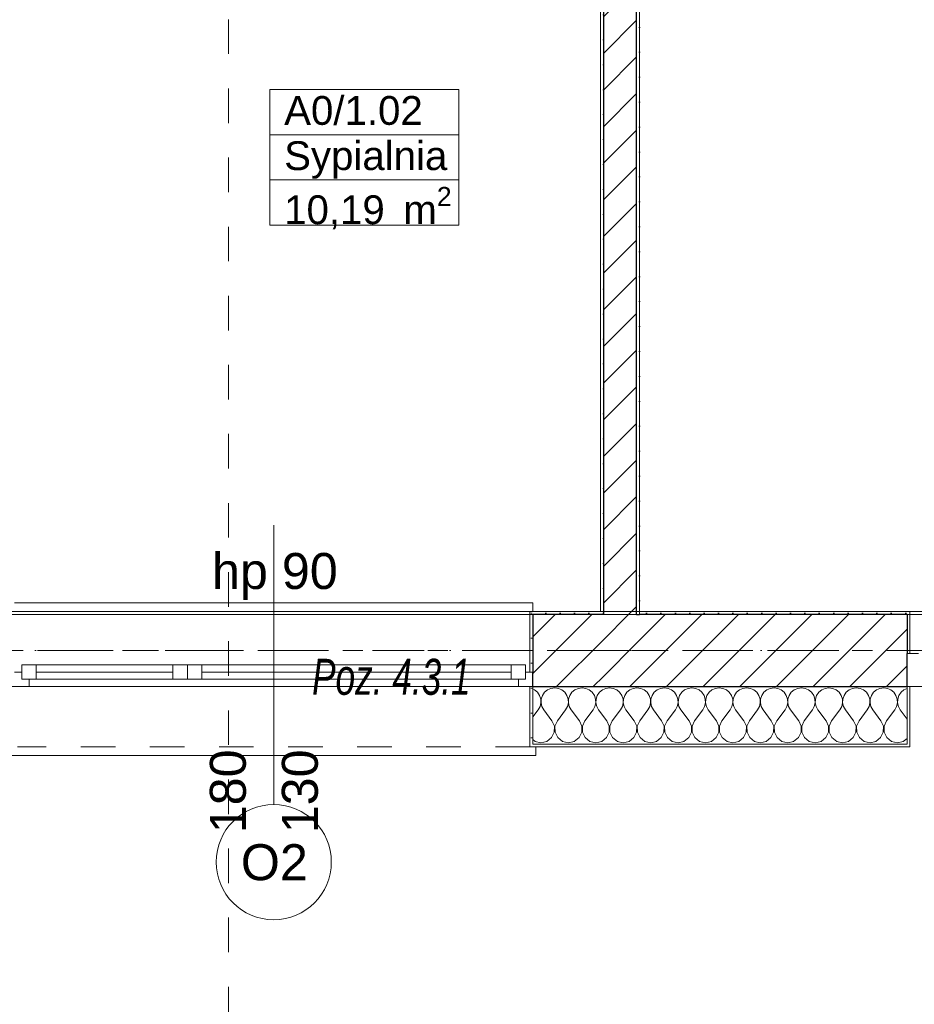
# Model space of a CAD drawing. Header units: millimetres. Extents: x -52968 to 399385, y -141133 to 110561.
# Tile 23 of 146: x 72523 to 75630, y -118272 to -114852. Entities that reach past the tile are written whole.
import ezdxf

# ---------------------------------------------------------------- set-up
doc = ezdxf.new("R2010")
doc.units = ezdxf.units.MM
for name, pattern in [('SIM-Wegliniec-21.07.2025-Parter$0$Kropki i Kreski', [360, 180, -90, 0, -90]), ('SIM-Wegliniec-21.07.2025-Parter$0$Przerywana', [240, 120, -120]), ('SIM-Wegliniec-21.07.2025-Parter$0$Przerywana długa', [390, 250, -140]), ('SIM-Wegliniec-21.07.2025-Parter$0$Przerywana podwójnie', [295, 125, -50, 70, -50])]:
    doc.linetypes.add(name, pattern=pattern)
doc.layers.add('_xref', color=250, linetype='Continuous')
for name, color, linetype, lineweight in [('SIM-Wegliniec-21.07.2025-Parter$0$A-Przekroje-PB_Nr_pióra__5', 250, 'Continuous', 0), ('SIM-Wegliniec-21.07.2025-Parter$0$Nowe_A-Balkony_Nr_pióra__89', 250, 'Continuous', 0), ('SIM-Wegliniec-21.07.2025-Parter$0$Nowe_A-Belki-Wieniec_Nr_pióra__69', 250, 'Continuous', 0), ('SIM-Wegliniec-21.07.2025-Parter$0$Nowe_A-Belki-Wieniec_Nr_pióra__90', 250, 'Continuous', 0), ('SIM-Wegliniec-21.07.2025-Parter$0$Nowe_A-Konstrukcja Opis_Nr_pióra__58', 250, 'Continuous', 0), ('SIM-Wegliniec-21.07.2025-Parter$0$Nowe_A-Osi_Nr_pióra__20', 250, 'Continuous', 0), ('SIM-Wegliniec-21.07.2025-Parter$0$Nowe_A-Posadzki_Nr_pióra__89', 250, 'Continuous', 0), ('SIM-Wegliniec-21.07.2025-Parter$0$Nowe_A-Płyta-Grunt_Nr_pióra__89', 250, 'Continuous', 0), ('SIM-Wegliniec-21.07.2025-Parter$0$Nowe_A-Strefy-Parter_Nr_pióra__94', 250, 'Continuous', 0), ('SIM-Wegliniec-21.07.2025-Parter$0$Nowe_A-Ściany-Działowe', 250, 'Continuous', 0), ('SIM-Wegliniec-21.07.2025-Parter$0$Nowe_A-Ściany-Działowe_Nr_pióra__27', 250, 'Continuous', 0), ('SIM-Wegliniec-21.07.2025-Parter$0$Nowe_A-Ściany-Działowe_Nr_pióra__47', 250, 'Continuous', 0), ('SIM-Wegliniec-21.07.2025-Parter$0$Nowe_A-Ściany-Zewnętrzne', 250, 'Continuous', 0), ('SIM-Wegliniec-21.07.2025-Parter$0$Nowe_A-Ściany-Zewnętrzne_Nr_pióra__174', 250, 'Continuous', 0), ('SIM-Wegliniec-21.07.2025-Parter$0$Nowe_A-Ściany-Zewnętrzne_Nr_pióra__27', 250, 'Continuous', 0), ('SIM-Wegliniec-21.07.2025-Parter$0$Nowe_A-Ściany-Zewnętrzne_Nr_pióra__47', 250, 'Continuous', 0), ('SIM-Wegliniec-21.07.2025-Parter$0$Nowe_A-Ściany-Zewnętrzne_Nr_pióra__67', 250, 'Continuous', 0), ('SIM-Wegliniec-21.07.2025-Parter$0$Nowe_Drzwi Archicad_Nr_pióra__23', 250, 'Continuous', 0), ('SIM-Wegliniec-21.07.2025-Parter$0$Nowe_Drzwi Archicad_Nr_pióra__27', 250, 'Continuous', 0), ('SIM-Wegliniec-21.07.2025-Parter$0$Nowe_Drzwi Archicad_Nr_pióra__47', 250, 'Continuous', 0), ('SIM-Wegliniec-21.07.2025-Parter$0$Nowe_Metryczki pomieszczeń Archicada_Nr_pióra__6', 250, 'Continuous', 0), ('SIM-Wegliniec-21.07.2025-Parter$0$Nowe_Okna Archicada_Nr_pióra__23', 250, 'Continuous', 0), ('SIM-Wegliniec-21.07.2025-Parter$0$Nowe_Okna Archicada_Nr_pióra__27', 250, 'Continuous', 0), ('SIM-Wegliniec-21.07.2025-Parter$0$Nowe_Okna Archicada_Nr_pióra__3', 250, 'Continuous', 0), ('SIM-Wegliniec-21.07.2025-Parter$0$Nowe_Okna Archicada_Nr_pióra__47', 250, 'Continuous', 0), ('SIM-Wegliniec-21.07.2025-Parter$0$Nowe_Znaczniki okien Archicada_Nr_pióra__2', 250, 'Continuous', 0), ('SIM-Wegliniec-21.07.2025-Parter$0$Nowe_Znaczniki okien Archicada_Nr_pióra__45', 250, 'Continuous', 0), ('SIM-Wegliniec-21.07.2025-Parter$0$Nowe_Znaczniki okien Archicada_Nr_pióra__7', 250, 'Continuous', 0)]:
    doc.layers.add(name, color=color, linetype=linetype, lineweight=lineweight)
doc.styles.add('SIM-Wegliniec-21.07.2025-Parter$0$STYL_AUTOMATYCZNY_1', font='arial.ttf')
doc.styles.add('SIM-Wegliniec-21.07.2025-Parter$0$STYL_AUTOMATYCZNY_2', font='arial.ttf')
doc.styles.add('SIM-Wegliniec-21.07.2025-Parter$0$STYL_AUTOMATYCZNY_6', font='arial.ttf', dxfattribs={"width": 0.7})
pattern_1 = [(0, (0, 0), (0, 86.60254), [0, -50]), (0, (25, 43.3), (0, 86.60254), [0, -50])]
pattern_2 = [(45, (0, 0), (-63.63961, 63.63961), [])]

# ---------------------------------------------------------------- blocks, each defined once
blk = doc.blocks.new('SIM-Wegliniec-21.07.2025-Parter')
at = {"layer": 'SIM-Wegliniec-21.07.2025-Parter$0$Nowe_A-Ściany-Działowe', "linetype": 'Continuous', "lineweight": 0}
h = blk.add_hatch(dxfattribs=at)
h.set_pattern_fill('Tynk', color=256, style=0, pattern_type=2)
h.set_pattern_definition(pattern_1)
h.paths.add_polyline_path([(74540.1, -116907.6), (74550.1, -116907.6), (74550.1, -114476.8), (74540.1, -114476.8)])
h = blk.add_hatch(dxfattribs=at)
h.set_pattern_fill('Bloczki_ceramiczne', color=256, style=0, pattern_type=2)
h.set_pattern_definition(pattern_2)
h.paths.add_polyline_path([(74550.1, -114476.8), (74550.1, -116907.6), (74665.1, -116907.6), (74665.1, -114476.8)])
h = blk.add_hatch(dxfattribs=at)
h.set_pattern_fill('Tynk', color=256, style=0, pattern_type=2)
h.set_pattern_definition(pattern_1)
h.paths.add_polyline_path([(74665.1, -116907.6), (74675.1, -116907.6), (74675.1, -114476.8), (74665.1, -114476.8)])
h = blk.add_hatch(dxfattribs=at)
h.set_pattern_fill('Bloczki_ceramiczne', color=256, style=0, pattern_type=2)
h.set_pattern_definition(pattern_2)
h.paths.add_polyline_path([(74665.1, -116907.6), (74550.1, -116907.6), (74550.1, -116917.6), (74665.1, -116917.6)])
at = {"layer": 'SIM-Wegliniec-21.07.2025-Parter$0$Nowe_A-Ściany-Działowe', "linetype": 'Continuous', "lineweight": 0, "true_color": 0x000000}
h = blk.add_hatch(dxfattribs=at)
h.set_pattern_fill('Tynk', color=18, style=0, pattern_type=2)
h.set_pattern_definition(pattern_1)
h.paths.add_polyline_path([(74675.1, -116907.6), (74665.1, -116907.6), (74665.1, -116917.6), (74675.1, -116917.6)])
at = {"layer": 'SIM-Wegliniec-21.07.2025-Parter$0$Nowe_A-Ściany-Zewnętrzne', "linetype": 'Continuous', "lineweight": 0}
h = blk.add_hatch(dxfattribs=at)
h.set_pattern_fill('Tynk', color=256, style=0, pattern_type=2)
h.set_pattern_definition(pattern_1)
h.paths.add_polyline_path([(74295, -116907.6), (74295, -117117.6), (74305, -117117.6), (74305, -116917.6), (74305, -116907.6)])
h = blk.add_hatch(dxfattribs=at)
h.set_pattern_fill('Tynk', color=256, style=0, pattern_type=2)
h.set_pattern_definition(pattern_1)
h.paths.add_polyline_path([(74540.1, -116907.6), (74305, -116907.6), (74305, -116917.6), (74540.1, -116917.6)])
h = blk.add_hatch(dxfattribs=at)
h.set_pattern_fill('Bloczki_ceramiczne', color=256, style=0, pattern_type=2)
h.set_pattern_definition(pattern_2)
h.paths.add_polyline_path([(74550.1, -116917.6), (74305, -116917.6), (74305, -117117.6), (74305, -117167.6), (74550.1, -117167.6)])
h = blk.add_hatch(dxfattribs=at)
h.set_pattern_fill('Tynk', color=256, style=0, pattern_type=2)
h.set_pattern_definition(pattern_1)
h.paths.add_polyline_path([(74550.1, -116907.6), (74540.1, -116907.6), (74540.1, -116917.6), (74550.1, -116917.6)])
h = blk.add_hatch(dxfattribs=at)
h.set_pattern_fill('Bloczki_ceramiczne', color=256, style=0, pattern_type=2)
h.set_pattern_definition(pattern_2)
h.paths.add_polyline_path([(74665.1, -116917.6), (74550.1, -116917.6), (74550.1, -117167.6), (74665.1, -117167.6)])
h = blk.add_hatch(dxfattribs=at)
h.set_pattern_fill('Bloczki_ceramiczne', color=256, style=0, pattern_type=2)
h.set_pattern_definition(pattern_2)
h.paths.add_polyline_path([(74665.1, -116917.6), (74665.1, -117167.6), (75605.1, -117167.6), (75605.1, -117052.6), (75605.1, -116917.6)])
h = blk.add_hatch(dxfattribs=at)
h.set_pattern_fill('Tynk', color=256, style=0, pattern_type=2)
h.set_pattern_definition(pattern_1)
h.paths.add_polyline_path([(75605.1, -116907.6), (74675.1, -116907.6), (74675.1, -116917.6), (75605.1, -116917.6)])
at = {"layer": 'SIM-Wegliniec-21.07.2025-Parter$0$Nowe_A-Ściany-Zewnętrzne', "linetype": 'Continuous', "lineweight": 0, "true_color": 0x000000}
h = blk.add_hatch(dxfattribs=at)
h.set_pattern_fill('Tynk', color=18, style=0, pattern_type=2)
h.set_pattern_definition(pattern_1)
h.paths.add_polyline_path([(75615.1, -116907.6), (75605.1, -116907.6), (75605.1, -116917.6), (75605.1, -117052.6), (75615.1, -117052.6)])
at = {"layer": 'SIM-Wegliniec-21.07.2025-Parter$0$Nowe_A-Ściany-Zewnętrzne', "linetype": 'Continuous', "lineweight": 0}
h = blk.add_hatch(dxfattribs=at)
h.set_pattern_fill('Tynk', color=256, style=0, pattern_type=2)
h.set_pattern_definition(pattern_1)
h.paths.add_polyline_path([(74305, -117377.6), (74305, -117367.6), (74305, -117167.6), (74295, -117167.6), (74295, -117377.6)])
at = {"layer": 'SIM-Wegliniec-21.07.2025-Parter$0$Nowe_A-Ściany-Zewnętrzne', "linetype": 'Continuous', "lineweight": 0, "true_color": 0x000000}
h = blk.add_hatch(dxfattribs=at)
h.set_pattern_fill('Tynk', color=18, style=0, pattern_type=2)
h.set_pattern_definition(pattern_1)
h.paths.add_polyline_path([(75605.1, -117377.6), (75615.1, -117377.6), (75615.1, -117167.6), (75605.1, -117167.6), (75605.1, -117367.6)])
h = blk.add_hatch(dxfattribs=at)
h.set_pattern_fill('Tynk', color=18, style=0, pattern_type=2)
h.set_pattern_definition(pattern_1)
h.paths.add_polyline_path([(75605.1, -117367.6), (74305, -117367.6), (74305, -117377.6), (75605.1, -117377.6)])
at = {"layer": 'SIM-Wegliniec-21.07.2025-Parter$0$A-Przekroje-PB_Nr_pióra__5', "linetype": 'SIM-Wegliniec-21.07.2025-Parter$0$Przerywana', "lineweight": 13}
blk.add_line((73248, -94450.6), (73248, -119323.8), dxfattribs=at)
at = {"layer": 'SIM-Wegliniec-21.07.2025-Parter$0$Nowe_A-Balkony_Nr_pióra__89', "linetype": 'Continuous', "lineweight": 13, "flags": 128}
blk.add_lwpolyline([(91030.1, -117167.6), (91030.1, -118877.6), (64980.1, -118877.6), (64980.1, -117167.6)], close=True, dxfattribs=at)
at = {"layer": 'SIM-Wegliniec-21.07.2025-Parter$0$Nowe_A-Belki-Wieniec_Nr_pióra__69', "linetype": 'SIM-Wegliniec-21.07.2025-Parter$0$Kropki i Kreski', "lineweight": 13}
blk.add_line((65105.1, -117042.6), (90905.1, -117042.6), dxfattribs=at)
at = {"layer": 'SIM-Wegliniec-21.07.2025-Parter$0$Nowe_A-Belki-Wieniec_Nr_pióra__90', "linetype": 'SIM-Wegliniec-21.07.2025-Parter$0$Przerywana długa', "lineweight": 13}
for p, q in [((72130.1, -116917.6), (77880.1, -116917.6)), ((64980.1, -117167.6), (91030.1, -117167.6))]:
    blk.add_line(p, q, dxfattribs=at)
at = {"layer": 'SIM-Wegliniec-21.07.2025-Parter$0$Nowe_A-Osi_Nr_pióra__20', "linetype": 'SIM-Wegliniec-21.07.2025-Parter$0$Przerywana podwójnie', "lineweight": 13}
blk.add_line((63144.7, -117042.6), (90961.9, -117042.6), dxfattribs=at)
at = {"layer": 'SIM-Wegliniec-21.07.2025-Parter$0$Nowe_A-Posadzki_Nr_pióra__89', "linetype": 'Continuous', "lineweight": 13, "flags": 128}
blk.add_lwpolyline([(72130.1, -116907.6), (84130.1, -116907.6), (84130.1, -109417.6), (72130.1, -109417.6), (72130.1, -109667.6), (74550.1, -109667.6), (74550.1, -112537.6), (72130.1, -112537.6), (72130.1, -109667.6)], close=True, dxfattribs=at)
at = {"layer": 'SIM-Wegliniec-21.07.2025-Parter$0$Nowe_A-Płyta-Grunt_Nr_pióra__89', "linetype": 'Continuous', "lineweight": 13, "flags": 128}
blk.add_lwpolyline([(65230.1, -116917.6), (90780.1, -116917.6), (90780.1, -99167.6), (65230.1, -99167.6)], close=True, dxfattribs=at)
at = {"layer": 'SIM-Wegliniec-21.07.2025-Parter$0$Nowe_A-Strefy-Parter_Nr_pióra__94', "linetype": 'Continuous', "lineweight": 13, "flags": 128}
for points in [[(74675.1, -111822.6), (74675.1, -113241.8), (74675.1, -113376.8), (74675.1, -116907.6), (77870.1, -116907.6), (77870.1, -113092.6), (77270, -113092.6), (77270, -112957.6), (77870, -112957.6), (77870.1, -110102.6), (77064.8, -110102.6), (77064.8, -109677.6), (74675.1, -109677.6), (74675.1, -111687.6)], [(74540.1, -112662.6), (72140.1, -112662.6), (72140.1, -116907.6), (74540.1, -116907.6)]]:
    blk.add_lwpolyline(points, close=True, dxfattribs=at)
at = {"layer": 'SIM-Wegliniec-21.07.2025-Parter$0$Nowe_A-Ściany-Działowe_Nr_pióra__27', "linetype": 'Continuous', "lineweight": 25}
for p, q in [((74550.1, -114476.8), (74550.1, -116907.6)), ((74665.1, -116907.6), (74665.1, -114476.8))]:
    blk.add_line(p, q, dxfattribs=at)
at = {"layer": 'SIM-Wegliniec-21.07.2025-Parter$0$Nowe_A-Ściany-Działowe_Nr_pióra__47', "linetype": 'Continuous', "lineweight": 15, "flags": 128}
for points in [[(74540.1, -114476.8), (74540.1, -116907.6)], [(74675.1, -116907.6), (74675.1, -114476.8)]]:
    blk.add_lwpolyline(points, dxfattribs=at)
at = {"layer": 'SIM-Wegliniec-21.07.2025-Parter$0$Nowe_A-Ściany-Zewnętrzne_Nr_pióra__174', "linetype": 'Continuous', "lineweight": 5}
for p, q in [((74310.7, -117179.5), (74305, -117177)), ((74320.9, -117187.9), (74310.7, -117179.5)), ((74328.3, -117198.7), (74320.9, -117187.9)), ((74332.5, -117211.1), (74328.3, -117198.7)), ((74338.4, -117198.7), (74334.2, -117211.1)), ((74345.8, -117187.9), (74338.4, -117198.7)), ((74355.9, -117179.5), (74345.8, -117187.9)), ((74367.9, -117174.2), (74355.9, -117179.5)), ((74381, -117172.4), (74367.9, -117174.2)), ((74394, -117174.2), (74381, -117172.4)), ((74406, -117179.5), (74394, -117174.2)), ((74416.1, -117187.9), (74406, -117179.5)), ((74423.5, -117198.7), (74416.1, -117187.9)), ((74427.7, -117211.1), (74423.5, -117198.7)), ((74433.6, -117198.7), (74429.4, -117211.1)), ((74441, -117187.9), (74433.6, -117198.7)), ((74451.2, -117179.5), (74441, -117187.9)), ((74463.2, -117174.2), (74451.2, -117179.5)), ((74476.2, -117172.4), (74463.2, -117174.2)), ((74489.2, -117174.2), (74476.2, -117172.4)), ((74501.2, -117179.5), (74489.2, -117174.2)), ((74511.3, -117187.9), (74501.2, -117179.5)), ((74518.8, -117198.7), (74511.3, -117187.9)), ((74523, -117211.1), (74518.8, -117198.7)), ((74528.8, -117198.7), (74524.6, -117211.1)), ((74536.3, -117187.9), (74528.8, -117198.7)), ((74546.4, -117179.5), (74536.3, -117187.9)), ((74558.4, -117174.2), (74546.4, -117179.5)), ((74571.4, -117172.4), (74558.4, -117174.2)), ((74584.4, -117174.2), (74571.4, -117172.4)), ((74596.5, -117179.5), (74584.4, -117174.2)), ((74606.6, -117187.9), (74596.5, -117179.5)), ((74614, -117198.7), (74606.6, -117187.9)), ((74618.2, -117211.1), (74614, -117198.7)), ((74624.1, -117198.7), (74619.9, -117211.1)), ((74631.5, -117187.9), (74624.1, -117198.7)), ((74641.6, -117179.5), (74631.5, -117187.9)), ((74653.7, -117174.2), (74641.6, -117179.5)), ((74666.7, -117172.4), (74653.7, -117174.2)), ((74679.7, -117174.2), (74666.7, -117172.4)), ((74691.7, -117179.5), (74679.7, -117174.2)), ((74701.8, -117187.9), (74691.7, -117179.5)), ((74709.3, -117198.7), (74701.8, -117187.9)), ((74713.5, -117211.1), (74709.3, -117198.7)), ((74719.3, -117198.7), (74715.1, -117211.1)), ((74726.8, -117187.9), (74719.3, -117198.7)), ((74736.9, -117179.5), (74726.8, -117187.9)), ((74748.9, -117174.2), (74736.9, -117179.5)), ((74761.9, -117172.4), (74748.9, -117174.2)), ((74774.9, -117174.2), (74761.9, -117172.4)), ((74786.9, -117179.5), (74774.9, -117174.2)), ((74797.1, -117187.9), (74786.9, -117179.5)), ((74804.5, -117198.7), (74797.1, -117187.9)), ((74808.7, -117211.1), (74804.5, -117198.7)), ((74814.6, -117198.7), (74810.4, -117211.1)), ((74822, -117187.9), (74814.6, -117198.7)), ((74832.1, -117179.5), (74822, -117187.9)), ((74844.1, -117174.2), (74832.1, -117179.5)), ((74857.1, -117172.4), (74844.1, -117174.2)), ((74870.2, -117174.2), (74857.1, -117172.4)), ((74882.2, -117179.5), (74870.2, -117174.2)), ((74892.3, -117187.9), (74882.2, -117179.5)), ((74899.7, -117198.7), (74892.3, -117187.9)), ((74903.9, -117211.1), (74899.7, -117198.7)), ((74909.8, -117198.7), (74905.6, -117211.1)), ((74917.2, -117187.9), (74909.8, -117198.7)), ((74927.3, -117179.5), (74917.2, -117187.9)), ((74939.4, -117174.2), (74927.3, -117179.5)), ((74952.4, -117172.4), (74939.4, -117174.2)), ((74965.4, -117174.2), (74952.4, -117172.4)), ((74977.4, -117179.5), (74965.4, -117174.2)), ((74987.5, -117187.9), (74977.4, -117179.5)), ((74995, -117198.7), (74987.5, -117187.9)), ((74999.2, -117211.1), (74995, -117198.7)), ((75005, -117198.7), (75000.8, -117211.1)), ((75012.5, -117187.9), (75005, -117198.7)), ((75022.6, -117179.5), (75012.5, -117187.9)), ((75034.6, -117174.2), (75022.6, -117179.5)), ((75047.6, -117172.4), (75034.6, -117174.2)), ((75060.6, -117174.2), (75047.6, -117172.4)), ((75072.7, -117179.5), (75060.6, -117174.2)), ((75082.8, -117187.9), (75072.7, -117179.5)), ((75090.2, -117198.7), (75082.8, -117187.9)), ((75094.4, -117211.1), (75090.2, -117198.7)), ((75100.3, -117198.7), (75096.1, -117211.1)), ((75107.7, -117187.9), (75100.3, -117198.7)), ((75117.8, -117179.5), (75107.7, -117187.9)), ((75129.8, -117174.2), (75117.8, -117179.5)), ((75142.9, -117172.4), (75129.8, -117174.2)), ((75155.9, -117174.2), (75142.9, -117172.4)), ((75167.9, -117179.5), (75155.9, -117174.2)), ((75178, -117187.9), (75167.9, -117179.5)), ((75185.4, -117198.7), (75178, -117187.9)), ((75189.6, -117211.1), (75185.4, -117198.7)), ((75195.5, -117198.7), (75191.3, -117211.1)), ((75202.9, -117187.9), (75195.5, -117198.7)), ((75213.1, -117179.5), (75202.9, -117187.9)), ((75225.1, -117174.2), (75213.1, -117179.5)), ((75238.1, -117172.4), (75225.1, -117174.2)), ((75251.1, -117174.2), (75238.1, -117172.4)), ((75263.1, -117179.5), (75251.1, -117174.2)), ((75273.2, -117187.9), (75263.1, -117179.5)), ((75280.7, -117198.7), (75273.2, -117187.9)), ((75284.9, -117211.1), (75280.7, -117198.7)), ((75290.7, -117198.7), (75286.5, -117211.1)), ((75298.2, -117187.9), (75290.7, -117198.7)), ((75308.3, -117179.5), (75298.2, -117187.9)), ((75320.3, -117174.2), (75308.3, -117179.5)), ((75333.3, -117172.4), (75320.3, -117174.2)), ((75346.3, -117174.2), (75333.3, -117172.4)), ((75358.4, -117179.5), (75346.3, -117174.2)), ((75368.5, -117187.9), (75358.4, -117179.5)), ((75375.9, -117198.7), (75368.5, -117187.9)), ((75380.1, -117211.1), (75375.9, -117198.7)), ((75386, -117198.7), (75381.8, -117211.1)), ((75393.4, -117187.9), (75386, -117198.7)), ((75403.5, -117179.5), (75393.4, -117187.9)), ((75415.6, -117174.2), (75403.5, -117179.5)), ((75428.6, -117172.4), (75415.6, -117174.2)), ((75441.6, -117174.2), (75428.6, -117172.4)), ((75453.6, -117179.5), (75441.6, -117174.2)), ((75463.7, -117187.9), (75453.6, -117179.5)), ((75471.2, -117198.7), (75463.7, -117187.9)), ((75475.4, -117211.1), (75471.2, -117198.7)), ((75481.2, -117198.7), (75477, -117211.1)), ((75488.7, -117187.9), (75481.2, -117198.7)), ((75498.8, -117179.5), (75488.7, -117187.9)), ((75510.8, -117174.2), (75498.8, -117179.5)), ((75523.8, -117172.4), (75510.8, -117174.2)), ((75536.8, -117174.2), (75523.8, -117172.4)), ((75548.8, -117179.5), (75536.8, -117174.2)), ((75559, -117187.9), (75548.8, -117179.5)), ((75566.4, -117198.7), (75559, -117187.9)), ((75570.6, -117211.1), (75566.4, -117198.7)), ((75576.5, -117198.7), (75572.3, -117211.1)), ((75583.9, -117187.9), (75576.5, -117198.7)), ((75594, -117179.5), (75583.9, -117187.9)), ((75605.1, -117174.6), (75594, -117179.5)), ((74330.2, -117237.1), (74333.1, -117224.3)), ((74333.1, -117224.3), (74332.5, -117211.1)), ((74334.2, -117211.1), (74333.5, -117224.3)), ((74333.5, -117224.3), (74336.5, -117237.1)), ((74425.4, -117237.1), (74428.4, -117224.3)), ((74428.4, -117224.3), (74427.7, -117211.1)), ((74429.4, -117211.1), (74428.8, -117224.3)), ((74428.8, -117224.3), (74431.7, -117237.1)), ((74520.6, -117237.1), (74523.6, -117224.3)), ((74523.6, -117224.3), (74523, -117211.1)), ((74524.6, -117211.1), (74524, -117224.3)), ((74524, -117224.3), (74527, -117237.1)), ((74615.9, -117237.1), (74618.9, -117224.3)), ((74618.9, -117224.3), (74618.2, -117211.1)), ((74619.9, -117211.1), (74619.2, -117224.3)), ((74619.2, -117224.3), (74622.2, -117237.1)), ((74711.1, -117237.1), (74714.1, -117224.3)), ((74714.1, -117224.3), (74713.5, -117211.1)), ((74715.1, -117211.1), (74714.5, -117224.3)), ((74714.5, -117224.3), (74717.5, -117237.1)), ((74806.4, -117237.1), (74809.3, -117224.3)), ((74809.3, -117224.3), (74808.7, -117211.1)), ((74810.4, -117211.1), (74809.7, -117224.3)), ((74809.7, -117224.3), (74812.7, -117237.1)), ((74901.6, -117237.1), (74904.6, -117224.3)), ((74904.6, -117224.3), (74903.9, -117211.1)), ((74905.6, -117211.1), (74905, -117224.3)), ((74905, -117224.3), (74907.9, -117237.1)), ((74996.8, -117237.1), (74999.8, -117224.3)), ((74999.8, -117224.3), (74999.2, -117211.1)), ((75000.8, -117211.1), (75000.2, -117224.3)), ((75000.2, -117224.3), (75003.2, -117237.1)), ((75092.1, -117237.1), (75095, -117224.3)), ((75095, -117224.3), (75094.4, -117211.1)), ((75096.1, -117211.1), (75095.4, -117224.3)), ((75095.4, -117224.3), (75098.4, -117237.1)), ((75187.3, -117237.1), (75190.3, -117224.3)), ((75190.3, -117224.3), (75189.6, -117211.1)), ((75191.3, -117211.1), (75190.7, -117224.3)), ((75190.7, -117224.3), (75193.6, -117237.1)), ((75282.5, -117237.1), (75285.5, -117224.3)), ((75285.5, -117224.3), (75284.9, -117211.1)), ((75286.5, -117211.1), (75285.9, -117224.3)), ((75285.9, -117224.3), (75288.9, -117237.1)), ((75377.8, -117237.1), (75380.8, -117224.3)), ((75380.8, -117224.3), (75380.1, -117211.1)), ((75381.8, -117211.1), (75381.1, -117224.3)), ((75381.1, -117224.3), (75384.1, -117237.1)), ((75473, -117237.1), (75476, -117224.3)), ((75476, -117224.3), (75475.4, -117211.1)), ((75477, -117211.1), (75476.4, -117224.3)), ((75476.4, -117224.3), (75479.4, -117237.1)), ((75568.3, -117237.1), (75571.2, -117224.3)), ((75571.2, -117224.3), (75570.6, -117211.1)), ((75572.3, -117211.1), (75571.6, -117224.3)), ((75571.6, -117224.3), (75574.6, -117237.1)), ((74305, -117273.6), (74323.8, -117248.6)), ((74323.8, -117248.6), (74330.2, -117237.1)), ((74336.5, -117237.1), (74342.9, -117248.6)), ((74371.4, -117286.6), (74342.9, -117248.6)), ((74390.5, -117286.6), (74419, -117248.6)), ((74419, -117248.6), (74425.4, -117237.1)), ((74431.7, -117237.1), (74438.1, -117248.6)), ((74466.7, -117286.6), (74438.1, -117248.6)), ((74485.7, -117286.6), (74514.3, -117248.6)), ((74514.3, -117248.6), (74520.6, -117237.1)), ((74527, -117237.1), (74533.3, -117248.6)), ((74561.9, -117286.6), (74533.3, -117248.6)), ((74581, -117286.6), (74609.5, -117248.6)), ((74609.5, -117248.6), (74615.9, -117237.1)), ((74622.2, -117237.1), (74628.6, -117248.6)), ((74657.1, -117286.6), (74628.6, -117248.6)), ((74676.2, -117286.6), (74704.8, -117248.6)), ((74704.8, -117248.6), (74711.1, -117237.1)), ((74717.5, -117237.1), (74723.8, -117248.6)), ((74752.4, -117286.6), (74723.8, -117248.6)), ((74771.4, -117286.6), (74800, -117248.6)), ((74800, -117248.6), (74806.4, -117237.1)), ((74812.7, -117237.1), (74819, -117248.6)), ((74847.6, -117286.6), (74819, -117248.6)), ((74866.7, -117286.6), (74895.2, -117248.6)), ((74895.2, -117248.6), (74901.6, -117237.1)), ((74907.9, -117237.1), (74914.3, -117248.6)), ((74942.9, -117286.6), (74914.3, -117248.6)), ((74961.9, -117286.6), (74990.5, -117248.6)), ((74990.5, -117248.6), (74996.8, -117237.1)), ((75003.2, -117237.1), (75009.5, -117248.6)), ((75038.1, -117286.6), (75009.5, -117248.6)), ((75057.1, -117286.6), (75085.7, -117248.6)), ((75085.7, -117248.6), (75092.1, -117237.1)), ((75098.4, -117237.1), (75104.8, -117248.6)), ((75133.3, -117286.6), (75104.8, -117248.6)), ((75152.4, -117286.6), (75181, -117248.6)), ((75181, -117248.6), (75187.3, -117237.1)), ((75193.6, -117237.1), (75200, -117248.6)), ((75228.6, -117286.6), (75200, -117248.6)), ((75247.6, -117286.6), (75276.2, -117248.6)), ((75276.2, -117248.6), (75282.5, -117237.1)), ((75288.9, -117237.1), (75295.2, -117248.6)), ((75323.8, -117286.6), (75295.2, -117248.6)), ((75342.9, -117286.6), (75371.4, -117248.6)), ((75371.4, -117248.6), (75377.8, -117237.1)), ((75384.1, -117237.1), (75390.5, -117248.6)), ((75419, -117286.6), (75390.5, -117248.6)), ((75438.1, -117286.6), (75466.7, -117248.6)), ((75466.7, -117248.6), (75473, -117237.1)), ((75479.4, -117237.1), (75485.7, -117248.6)), ((75514.3, -117286.6), (75485.7, -117248.6)), ((75533.3, -117286.6), (75561.9, -117248.6)), ((75561.9, -117248.6), (75568.3, -117237.1)), ((75574.6, -117237.1), (75581, -117248.6)), ((75605.1, -117280.7), (75581, -117248.6)), ((74380, -117305.7), (74371.4, -117286.6)), ((74390.5, -117286.6), (74381.9, -117305.7)), ((74475.2, -117305.7), (74466.7, -117286.6)), ((74485.7, -117286.6), (74477.1, -117305.7)), ((74570.5, -117305.7), (74561.9, -117286.6)), ((74581, -117286.6), (74572.4, -117305.7)), ((74665.7, -117305.7), (74657.1, -117286.6)), ((74676.2, -117286.6), (74667.6, -117305.7)), ((74760.9, -117305.7), (74752.4, -117286.6)), ((74771.4, -117286.6), (74762.9, -117305.7)), ((74856.2, -117305.7), (74847.6, -117286.6)), ((74866.7, -117286.6), (74858.1, -117305.7)), ((74951.4, -117305.7), (74942.9, -117286.6)), ((74961.9, -117286.6), (74953.3, -117305.7)), ((75046.7, -117305.7), (75038.1, -117286.6)), ((75057.1, -117286.6), (75048.6, -117305.7)), ((75141.9, -117305.7), (75133.3, -117286.6)), ((75152.4, -117286.6), (75143.8, -117305.7)), ((75237.1, -117305.7), (75228.6, -117286.6)), ((75247.6, -117286.6), (75239.1, -117305.7)), ((75332.4, -117305.7), (75323.8, -117286.6)), ((75342.9, -117286.6), (75334.3, -117305.7)), ((75427.6, -117305.7), (75419, -117286.6)), ((75438.1, -117286.6), (75429.5, -117305.7)), ((75522.9, -117305.7), (75514.3, -117286.6)), ((75533.3, -117286.6), (75524.8, -117305.7)), ((74370.2, -117345.3), (74379.6, -117326.6)), ((74379.6, -117326.6), (74380, -117305.7)), ((74381.9, -117305.7), (74382.3, -117326.6)), ((74382.3, -117326.6), (74391.7, -117345.3)), ((74465.4, -117345.3), (74474.8, -117326.6)), ((74474.8, -117326.6), (74475.2, -117305.7)), ((74477.1, -117305.7), (74477.6, -117326.6)), ((74477.6, -117326.6), (74486.9, -117345.3)), ((74560.7, -117345.3), (74570, -117326.6)), ((74570, -117326.6), (74570.5, -117305.7)), ((74572.4, -117305.7), (74572.8, -117326.6)), ((74572.8, -117326.6), (74582.2, -117345.3)), ((74655.9, -117345.3), (74665.3, -117326.6)), ((74665.3, -117326.6), (74665.7, -117305.7)), ((74667.6, -117305.7), (74668.1, -117326.6)), ((74668.1, -117326.6), (74677.4, -117345.3)), ((74751.2, -117345.3), (74760.5, -117326.6)), ((74760.5, -117326.6), (74760.9, -117305.7)), ((74762.9, -117305.7), (74763.3, -117326.6)), ((74763.3, -117326.6), (74772.6, -117345.3)), ((74846.4, -117345.3), (74855.8, -117326.6)), ((74855.8, -117326.6), (74856.2, -117305.7)), ((74858.1, -117305.7), (74858.5, -117326.6)), ((74858.5, -117326.6), (74867.9, -117345.3)), ((74941.6, -117345.3), (74951, -117326.6)), ((74951, -117326.6), (74951.4, -117305.7)), ((74953.3, -117305.7), (74953.8, -117326.6)), ((74953.8, -117326.6), (74963.1, -117345.3)), ((75036.9, -117345.3), (75046.2, -117326.6)), ((75046.2, -117326.6), (75046.7, -117305.7)), ((75048.6, -117305.7), (75049, -117326.6)), ((75049, -117326.6), (75058.4, -117345.3)), ((75132.1, -117345.3), (75141.5, -117326.6)), ((75141.5, -117326.6), (75141.9, -117305.7)), ((75143.8, -117305.7), (75144.2, -117326.6)), ((75144.2, -117326.6), (75153.6, -117345.3)), ((75227.4, -117345.3), (75236.7, -117326.6)), ((75236.7, -117326.6), (75237.1, -117305.7)), ((75239.1, -117305.7), (75239.5, -117326.6)), ((75239.5, -117326.6), (75248.8, -117345.3)), ((75322.6, -117345.3), (75331.9, -117326.6)), ((75331.9, -117326.6), (75332.4, -117305.7)), ((75334.3, -117305.7), (75334.7, -117326.6)), ((75334.7, -117326.6), (75344.1, -117345.3)), ((75417.8, -117345.3), (75427.2, -117326.6)), ((75427.2, -117326.6), (75427.6, -117305.7)), ((75429.5, -117305.7), (75430, -117326.6)), ((75430, -117326.6), (75439.3, -117345.3)), ((75513.1, -117345.3), (75522.4, -117326.6)), ((75522.4, -117326.6), (75522.9, -117305.7)), ((75524.8, -117305.7), (75525.2, -117326.6)), ((75525.2, -117326.6), (75534.6, -117345.3)), ((74305, -117352.1), (74312.9, -117358.2)), ((74312.9, -117358.2), (74333.3, -117362.8)), ((74333.3, -117362.8), (74353.7, -117358.2)), ((74353.7, -117358.2), (74370.2, -117345.3)), ((74391.7, -117345.3), (74408.2, -117358.2)), ((74408.2, -117358.2), (74428.6, -117362.8)), ((74428.6, -117362.8), (74449, -117358.2)), ((74449, -117358.2), (74465.4, -117345.3)), ((74486.9, -117345.3), (74503.4, -117358.2)), ((74503.4, -117358.2), (74523.8, -117362.8)), ((74523.8, -117362.8), (74544.2, -117358.2)), ((74544.2, -117358.2), (74560.7, -117345.3)), ((74582.2, -117345.3), (74598.6, -117358.2)), ((74598.6, -117358.2), (74619, -117362.8)), ((74619, -117362.8), (74639.5, -117358.2)), ((74639.5, -117358.2), (74655.9, -117345.3)), ((74677.4, -117345.3), (74693.9, -117358.2)), ((74693.9, -117358.2), (74714.3, -117362.8)), ((74714.3, -117362.8), (74734.7, -117358.2)), ((74734.7, -117358.2), (74751.2, -117345.3)), ((74772.6, -117345.3), (74789.1, -117358.2)), ((74789.1, -117358.2), (74809.5, -117362.8)), ((74809.5, -117362.8), (74829.9, -117358.2)), ((74829.9, -117358.2), (74846.4, -117345.3)), ((74867.9, -117345.3), (74884.4, -117358.2)), ((74884.4, -117358.2), (74904.8, -117362.8)), ((74904.8, -117362.8), (74925.2, -117358.2)), ((74925.2, -117358.2), (74941.6, -117345.3)), ((74963.1, -117345.3), (74979.6, -117358.2)), ((74979.6, -117358.2), (75000, -117362.8)), ((75000, -117362.8), (75020.4, -117358.2)), ((75020.4, -117358.2), (75036.9, -117345.3)), ((75058.4, -117345.3), (75074.8, -117358.2)), ((75074.8, -117358.2), (75095.2, -117362.8)), ((75095.2, -117362.8), (75115.6, -117358.2)), ((75115.6, -117358.2), (75132.1, -117345.3)), ((75153.6, -117345.3), (75170.1, -117358.2)), ((75170.1, -117358.2), (75190.5, -117362.8)), ((75190.5, -117362.8), (75210.9, -117358.2)), ((75210.9, -117358.2), (75227.4, -117345.3)), ((75248.8, -117345.3), (75265.3, -117358.2)), ((75265.3, -117358.2), (75285.7, -117362.8)), ((75285.7, -117362.8), (75306.1, -117358.2)), ((75306.1, -117358.2), (75322.6, -117345.3)), ((75344.1, -117345.3), (75360.5, -117358.2)), ((75360.5, -117358.2), (75381, -117362.8)), ((75381, -117362.8), (75401.4, -117358.2)), ((75401.4, -117358.2), (75417.8, -117345.3)), ((75439.3, -117345.3), (75455.8, -117358.2)), ((75455.8, -117358.2), (75476.2, -117362.8)), ((75476.2, -117362.8), (75496.6, -117358.2)), ((75496.6, -117358.2), (75513.1, -117345.3)), ((75534.6, -117345.3), (75551, -117358.2)), ((75551, -117358.2), (75571.4, -117362.8)), ((75571.4, -117362.8), (75591.8, -117358.2)), ((75591.8, -117358.2), (75605.1, -117347.9))]:
    blk.add_line(p, q, dxfattribs=at)
at = {"layer": 'SIM-Wegliniec-21.07.2025-Parter$0$Nowe_A-Ściany-Zewnętrzne_Nr_pióra__27', "linetype": 'Continuous', "lineweight": 25}
for p, q in [((74550.1, -116917.6), (74305, -116917.6)), ((74305, -116917.6), (74305, -117117.6)), ((74550.1, -116907.6), (74550.1, -116917.6)), ((74550.1, -116907.6), (74550.1, -116917.6)), ((74665.1, -116917.6), (74665.1, -116907.6)), ((74665.1, -116917.6), (74675.1, -116917.6)), ((74665.1, -116917.6), (74675.1, -116917.6)), ((75605.1, -116917.6), (74675.1, -116917.6)), ((75605.1, -116917.6), (75605.1, -117052.6)), ((75605.1, -117167.6), (75605.1, -117052.6)), ((74305, -117167.6), (74305, -117117.6)), ((74305, -117167.6), (74550.1, -117167.6)), ((74550.1, -117167.6), (74665.1, -117167.6)), ((74665.1, -117167.6), (75605.1, -117167.6))]:
    blk.add_line(p, q, dxfattribs=at)
at = {"layer": 'SIM-Wegliniec-21.07.2025-Parter$0$Nowe_A-Ściany-Zewnętrzne_Nr_pióra__47', "linetype": 'Continuous', "lineweight": 15}
for p, q in [((74295, -117117.6), (74295, -116907.6)), ((74305, -116907.6), (74295, -116907.6)), ((74675.1, -116917.6), (74675.1, -116907.6)), ((74675.1, -116917.6), (74675.1, -116907.6)), ((75605.1, -116907.6), (75615.1, -116907.6)), ((75615.1, -117052.6), (75615.1, -116907.6)), ((75605.1, -117052.6), (75615.1, -117052.6)), ((74305, -117117.6), (74295, -117117.6)), ((74295, -117167.6), (74295, -117377.6)), ((74305, -117167.6), (74295, -117167.6)), ((75605.1, -117167.6), (75615.1, -117167.6)), ((75615.1, -117167.6), (75615.1, -117377.6)), ((74305, -117377.6), (74295, -117377.6)), ((74305, -117377.6), (74315, -117377.6)), ((75605.1, -117377.6), (75615.1, -117377.6))]:
    blk.add_line(p, q, dxfattribs=at)
at = {"layer": 'SIM-Wegliniec-21.07.2025-Parter$0$Nowe_A-Ściany-Zewnętrzne_Nr_pióra__47', "linetype": 'Continuous', "lineweight": 15, "flags": 128}
for points in [[(74540.1, -116907.6), (74305, -116907.6)], [(75605.1, -116907.6), (74675.1, -116907.6)], [(74305, -117377.6), (75605.1, -117377.6)]]:
    blk.add_lwpolyline(points, dxfattribs=at)
at = {"layer": 'SIM-Wegliniec-21.07.2025-Parter$0$Nowe_A-Ściany-Zewnętrzne_Nr_pióra__67', "linetype": 'Continuous', "lineweight": 13}
for p, q in [((74305, -117367.6), (74305, -117167.6)), ((75605.1, -117367.6), (75605.1, -117167.6)), ((74305, -117367.6), (75605.1, -117367.6))]:
    blk.add_line(p, q, dxfattribs=at)
at = {"layer": 'SIM-Wegliniec-21.07.2025-Parter$0$Nowe_Drzwi Archicad_Nr_pióra__23', "linetype": 'Continuous', "lineweight": 15}
for p, q in [((75645.1, -117052.6), (75605.1, -117052.6)), ((75605.1, -117052.6), (75605.1, -117167.6)), ((75605.1, -117167.6), (75645.1, -117167.6))]:
    blk.add_line(p, q, dxfattribs=at)
at = {"layer": 'SIM-Wegliniec-21.07.2025-Parter$0$Nowe_Drzwi Archicad_Nr_pióra__27', "linetype": 'Continuous', "lineweight": 25}
blk.add_line((75605.1, -117167.6), (75605.1, -117052.6), dxfattribs=at)
blk.add_line((75605.1, -117167.6), (75605.1, -117052.6), dxfattribs=at)
at = {"layer": 'SIM-Wegliniec-21.07.2025-Parter$0$Nowe_Drzwi Archicad_Nr_pióra__47', "linetype": 'Continuous', "lineweight": 15}
for p, q in [((75605.1, -116907.6), (75615.1, -116907.6)), ((75615.1, -117052.6), (75615.1, -116907.6)), ((75615.1, -117167.6), (75615.1, -117377.6)), ((75605.1, -117377.6), (75615.1, -117377.6))]:
    blk.add_line(p, q, dxfattribs=at)
at = {"layer": 'SIM-Wegliniec-21.07.2025-Parter$0$Nowe_Metryczki pomieszczeń Archicada_Nr_pióra__6', "linetype": 'Continuous', "lineweight": 13}
for p, q in [((73391.2, -115093.9), (74047.7, -115093.9)), ((73391.2, -115251.1), (73391.2, -115093.9)), ((74047.7, -115093.9), (74047.7, -115251.1)), ((74047.7, -115251.1), (73391.2, -115251.1)), ((73391.2, -115251.1), (74047.7, -115251.1)), ((73391.2, -115408.2), (73391.2, -115251.1)), ((74047.7, -115251.1), (74047.7, -115408.2)), ((74047.7, -115408.2), (73391.2, -115408.2)), ((73391.2, -115408.2), (74047.7, -115408.2)), ((73391.2, -115565.4), (73391.2, -115408.2)), ((74047.7, -115408.2), (74047.7, -115565.4)), ((74047.7, -115565.4), (73391.2, -115565.4))]:
    blk.add_line(p, q, dxfattribs=at)
at = {"layer": 'SIM-Wegliniec-21.07.2025-Parter$0$Nowe_Okna Archicada_Nr_pióra__23', "linetype": 'Continuous', "lineweight": 15}
for p, q in [((72580, -117092.6), (72530, -117092.6)), ((72530, -117092.6), (72530, -117142.6)), ((72580, -117142.6), (72580, -117092.6)), ((73055, -117092.6), (72580, -117092.6)), ((73105, -117092.6), (73055, -117092.6)), ((73055, -117092.6), (73055, -117142.6)), ((73155, -117092.6), (73105, -117092.6)), ((73105, -117092.6), (73105, -117142.6)), ((73105, -117142.6), (73105, -117092.6)), ((73155, -117142.6), (73155, -117092.6)), ((74230, -117092.6), (73155, -117092.6)), ((74280, -117092.6), (74230, -117092.6)), ((74230, -117092.6), (74230, -117142.6)), ((74280, -117142.6), (74280, -117092.6)), ((72530, -117117.6), (72505, -117117.6)), ((72530, -117142.6), (72530, -117117.6)), ((73055, -117117.6), (72580, -117117.6)), ((74230, -117117.6), (73155, -117117.6)), ((74305, -117117.6), (74280, -117117.6)), ((74280, -117117.6), (74280, -117142.6)), ((72505, -117167.6), (72555, -117167.6)), ((72555, -117142.6), (72530, -117142.6)), ((72530, -117142.6), (72580, -117142.6)), ((72555, -117167.6), (72555, -117142.6)), ((72580, -117142.6), (73055, -117142.6)), ((73055, -117142.6), (73105, -117142.6)), ((73105, -117142.6), (73155, -117142.6)), ((73155, -117142.6), (74230, -117142.6)), ((74230, -117142.6), (74280, -117142.6)), ((74280, -117142.6), (74255, -117142.6)), ((74255, -117142.6), (74255, -117167.6)), ((74255, -117167.6), (74305, -117167.6))]:
    blk.add_line(p, q, dxfattribs=at)
at = {"layer": 'SIM-Wegliniec-21.07.2025-Parter$0$Nowe_Okna Archicada_Nr_pióra__27', "linetype": 'Continuous', "lineweight": 25}
blk.add_line((74305, -117167.6), (74305, -117117.6), dxfattribs=at)
blk.add_line((74305, -117167.6), (74305, -117117.6), dxfattribs=at)
at = {"layer": 'SIM-Wegliniec-21.07.2025-Parter$0$Nowe_Okna Archicada_Nr_pióra__3', "linetype": 'Continuous', "lineweight": 13}
for p, q in [((74305, -116877.6), (72505, -116877.6)), ((74305, -116907.6), (74305, -116877.6)), ((73055, -117092.6), (72580, -117092.6)), ((74230, -117092.6), (73155, -117092.6)), ((72555, -117167.6), (73105, -117167.6)), ((73105, -117167.6), (74255, -117167.6)), ((74315, -117377.6), (74315, -117407.6)), ((74315, -117407.6), (72495, -117407.6))]:
    blk.add_line(p, q, dxfattribs=at)
at = {"layer": 'SIM-Wegliniec-21.07.2025-Parter$0$Nowe_Okna Archicada_Nr_pióra__3', "linetype": 'SIM-Wegliniec-21.07.2025-Parter$0$Przerywana', "lineweight": 13}
for p, q in [((74295, -116907.6), (72515, -116907.6)), ((74295, -117377.6), (72515, -117377.6))]:
    blk.add_line(p, q, dxfattribs=at)
at = {"layer": 'SIM-Wegliniec-21.07.2025-Parter$0$Nowe_Okna Archicada_Nr_pióra__47', "linetype": 'Continuous', "lineweight": 15}
for p, q in [((74305, -116907.6), (74295, -116907.6)), ((74295, -117117.6), (74295, -116907.6)), ((74295, -117167.6), (74295, -117377.6)), ((74305, -117377.6), (74295, -117377.6)), ((74305, -117377.6), (74315, -117377.6))]:
    blk.add_line(p, q, dxfattribs=at)
at = {"layer": 'SIM-Wegliniec-21.07.2025-Parter$0$Nowe_Znaczniki okien Archicada_Nr_pióra__2', "linetype": 'Continuous', "lineweight": 13, "flags": 128}
blk.add_lwpolyline([(73205, -117777.6, 1), (73605, -117777.6, 1)], format="xyb", close=True, dxfattribs=at)
at = {"layer": 'SIM-Wegliniec-21.07.2025-Parter$0$Nowe_Znaczniki okien Archicada_Nr_pióra__45', "linetype": 'Continuous', "lineweight": 15}
blk.add_line((73405, -117577.6), (73405, -116607.6), dxfattribs=at)
at = {"layer": 'SIM-Wegliniec-21.07.2025-Parter$0$Nowe_A-Konstrukcja Opis_Nr_pióra__58', "linetype": 'Continuous', "lineweight": 13, "insert": (73538.2, -117198.3), "char_height": 125, "attachment_point": 7, "style": 'SIM-Wegliniec-21.07.2025-Parter$0$STYL_AUTOMATYCZNY_6'}
blk.add_mtext('\\A1;{\\pql;\\fArial|b0|i1|c238|p0;\\W0.700000;Poz. 4.3.1}', dxfattribs=at)
at = {"layer": 'SIM-Wegliniec-21.07.2025-Parter$0$Nowe_Metryczki pomieszczeń Archicada_Nr_pióra__6', "lineweight": 13, "char_height": 100, "attachment_point": 1, "style": 'SIM-Wegliniec-21.07.2025-Parter$0$STYL_AUTOMATYCZNY_2'}
for s, insert in [('\\A1;{\\pql;\\pt0,2300;\\fArial|b0|i0|c238|p0;\\W1.000000;A0/1.02\\fArial|b0|i0|c238|p0;\\W1.000000;\\A1{\\H.66x;\\S^  ;}\\fArial|b0|i0|c238|p0;\\W1.000000;\\fArial|b0|i0|c238|p0;\\W1.000000;\\A1{\\H.66x;\\S^  ;}}', (73441.2, -115116.8)), ('\\A1;{\\pql;\\pt0,2300;\\fArial|b0|i0|c238|p0;\\W1.000000;Sypialnia\\fArial|b0|i0|c238|p0;\\W1.000000;\\A1{\\H.66x;\\S^  ;}\\fArial|b0|i0|c238|p0;\\W1.000000;\\fArial|b0|i0|c238|p0;\\W1.000000;\\A1{\\H.66x;\\S^  ;}}', (73441.2, -115273.9)), ('\\A1;{\\pql;\\pt0,2300;\\fArial|b0|i0|c238|p0;\\W1.000000;10,19\\fArial|b0|i0|c238|p0;\\W1.000000;\\A1{\\H.66x;\\S^  ;}\\fArial|b0|i0|c238|p0;\\W1.000000; m\\fArial|b0|i0|c238|p0;\\W1.000000;\\A1{\\H.66x;\\S2^  ;}}', (73441.2, -115432.5))]:
    blk.add_mtext(s, dxfattribs=dict(at, insert=insert))
at = {"layer": 'SIM-Wegliniec-21.07.2025-Parter$0$Nowe_Znaczniki okien Archicada_Nr_pióra__7', "lineweight": 13, "char_height": 125, "attachment_point": 7, "style": 'SIM-Wegliniec-21.07.2025-Parter$0$STYL_AUTOMATYCZNY_1'}
for s, insert in [('\\A1;{\\pql;\\pt0;\\fArial|b0|i0|c238|p0;\\W1.000000;hp 90\\fArial|b0|i0|c238|p0;\\W1.000000;\\A1{\\H.66x;\\S^  ;}\\fArial|b0|i0|c238|p0;\\W1.000000;\\fArial|b0|i0|c238|p0;\\W1.000000;}', (73190.5, -116866.7)), ('\\A1;{\\pql;\\pt0;\\fArial|b0|i0|c238|p0;\\W1.000000;O2\\fArial|b0|i0|c238|p0;\\W1.000000;\\fArial|b0|i0|c238|p0;\\W1.000000;\\fArial|b0|i0|c238|p0;\\W1.000000;}', (73290.7, -117842.2))]:
    blk.add_mtext(s, dxfattribs=dict(at, insert=insert))
at = {"layer": 'SIM-Wegliniec-21.07.2025-Parter$0$Nowe_Znaczniki okien Archicada_Nr_pióra__7', "lineweight": 13, "char_height": 125, "attachment_point": 7, "rotation": 90, "style": 'SIM-Wegliniec-21.07.2025-Parter$0$STYL_AUTOMATYCZNY_1'}
for s, insert in [('\\A1;{\\pql;\\pt0;\\fArial|b0|i0|c238|p0;\\W1.000000;180\\fArial|b0|i0|c238|p0;\\W1.000000;\\A1{\\H.66x;\\S^  ;}\\fArial|b0|i0|c238|p0;\\W1.000000;\\fArial|b0|i0|c238|p0;\\W1.000000;}', (73344.6, -117677.6)), ('\\A1;{\\pql;\\pt0;\\fArial|b0|i0|c238|p0;\\W1.000000;130\\fArial|b0|i0|c238|p0;\\W1.000000;\\A1{\\H.66x;\\S^  ;}\\fArial|b0|i0|c238|p0;\\W1.000000;\\fArial|b0|i0|c238|p0;\\W1.000000;}', (73594.7, -117677.6))]:
    blk.add_mtext(s, dxfattribs=dict(at, insert=insert))

msp = doc.modelspace()

# ---------------------------------------------------------------- block references
at = {"layer": '_xref'}
msp.add_blockref('SIM-Wegliniec-21.07.2025-Parter', (0, 0), dxfattribs=at)

doc.saveas('drawing.dxf')
